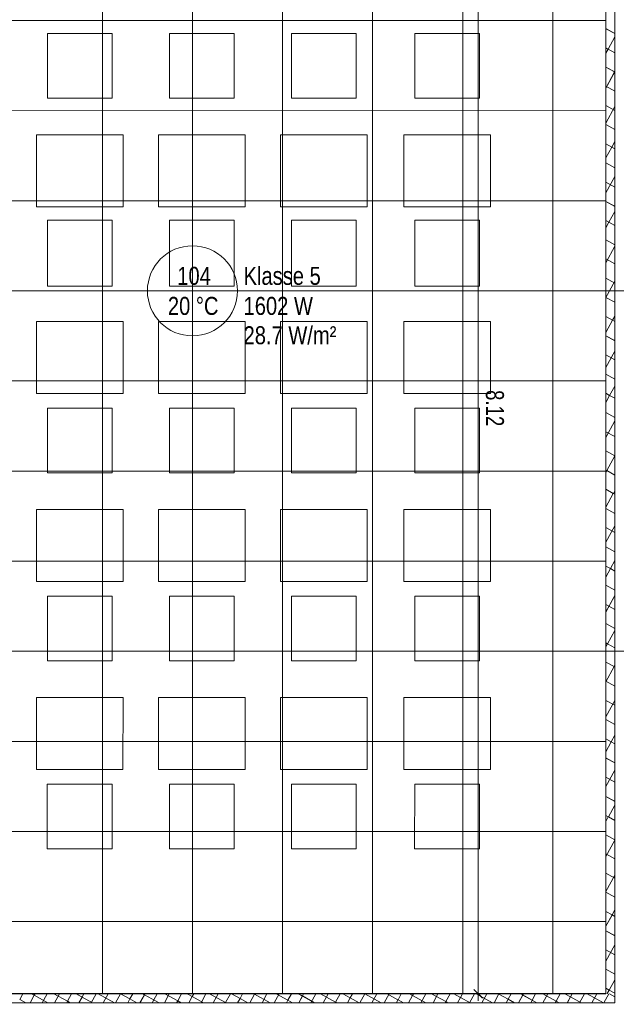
# Model space of a CAD drawing. Extents: x 229 to 926, y 37 to 878.
# Tile 38 of 162: x 419 to 502, y 466 to 603. Entities that reach past the tile are written whole.
import ezdxf
from ezdxf.lldxf.tags import DXFTag

# ---------------------------------------------------------------- set-up
doc = ezdxf.new("R2010")
doc.units = 0
doc.layers.get('0').update_dxf_attribs({"lineweight": 13})
doc.layers.add('A_BI_Innenwand', color=7, linetype='Continuous', lineweight=18, true_color=0x80ff80, plot=False)
doc.layers.add('A_BI_Raum', color=1, linetype='Continuous', lineweight=18, true_color=0xff0000)
for name, color, linetype, lineweight in [('Ausstattung', 7, 'Continuous', 25), ('Axen', 7, 'Continuous', 25), ('Axen-A03ENIVKI0', 7, 'Continuous', 25), ('Deckenspiegel', 7, 'Continuous', 25), ('Fullfläche', 7, 'Continuous', 25), ('Fullfläche-A03ENIVQI0', 7, 'Continuous', 25), ('Maßlinien', 7, 'Continuous', 25), ('Maßlinien-A03ENIVNI0', 7, 'Continuous', 25), ('Wände', 7, 'Continuous', 25), ('Wände-A03ENIVMI0', 7, 'Continuous', 25)]:
    doc.layers.add(name, color=color, linetype=linetype, lineweight=lineweight)
doc.styles.get("Standard").update_dxf_attribs({"font": 'arial.ttf'})
tags = doc.linetypes.add('ALL_S25', pattern=[0.001, 0, -0.001]).pattern_tags.tags
tags[6:7] = [DXFTag(74, 4), DXFTag(75, 0), DXFTag(340, '0'), DXFTag(46, 1.0), DXFTag(50, 0.0), DXFTag(44, 0.0), DXFTag(45, 0.0)]
tags[4:5] = [DXFTag(74, 4), DXFTag(75, 0), DXFTag(340, '0'), DXFTag(46, 1.0), DXFTag(50, 0.0), DXFTag(44, 0.0), DXFTag(45, 0.0)]
tags = doc.linetypes.add('ALL_S25-A03ENIVOI0', pattern=[0.001, 0, -0.001]).pattern_tags.tags
tags[6:7] = [DXFTag(74, 4), DXFTag(75, 0), DXFTag(340, '0'), DXFTag(46, 1.0), DXFTag(50, 0.0), DXFTag(44, 0.0), DXFTag(45, 0.0)]
tags[4:5] = [DXFTag(74, 4), DXFTag(75, 0), DXFTag(340, '0'), DXFTag(46, 1.0), DXFTag(50, 0.0), DXFTag(44, 0.0), DXFTag(45, 0.0)]

# ---------------------------------------------------------------- blocks, each defined once
blk = doc.blocks.new('Referenz-A03ENIVGI0', base_point=(255.73, 66.03))
at = {"layer": 'Ausstattung', "color": 0, "lineweight": -2}
for p, q in [((431.83, 601.06), (422.86, 601.06)), ((422.86, 601.06), (422.86, 592.08)), ((431.83, 592.08), (431.83, 601.06)), ((448.77, 601.06), (439.79, 601.06)), ((439.79, 601.06), (439.79, 592.08)), ((448.76, 592.08), (448.77, 601.06)), ((465.7, 601.05), (456.72, 601.06)), ((456.72, 601.06), (456.72, 592.08)), ((465.7, 592.08), (465.7, 601.05)), ((482.8, 601.05), (473.83, 601.05)), ((473.83, 601.05), (473.83, 592.08)), ((482.8, 592.08), (482.8, 601.05)), ((422.86, 592.08), (431.83, 592.08)), ((439.79, 592.08), (448.76, 592.08)), ((456.72, 592.08), (465.7, 592.08)), ((473.83, 592.08), (482.8, 592.08)), ((433.35, 587), (421.33, 587)), ((421.33, 587), (421.33, 577.01)), ((433.35, 577.01), (433.35, 587)), ((438.27, 587), (438.26, 577.01)), ((450.29, 587), (438.27, 587)), ((450.29, 577.01), (450.29, 587)), ((467.22, 587), (455.2, 587)), ((455.2, 587), (455.2, 577.01)), ((467.22, 577.01), (467.22, 587)), ((484.33, 587), (472.3, 587)), ((472.3, 587), (472.3, 577.01)), ((484.32, 577.01), (484.33, 587)), ((421.33, 577.01), (433.35, 577.01)), ((438.26, 577.01), (450.29, 577.01)), ((455.2, 577.01), (467.22, 577.01)), ((472.3, 577.01), (484.32, 577.01)), ((431.83, 575.15), (422.85, 575.15)), ((422.85, 575.15), (422.85, 566.01)), ((431.83, 566.01), (431.83, 575.15)), ((448.76, 575.15), (439.79, 575.15)), ((439.79, 575.15), (439.79, 566)), ((448.76, 566), (448.76, 575.15)), ((465.7, 575.15), (456.72, 575.15)), ((456.72, 575.15), (456.72, 566)), ((465.7, 566), (465.7, 575.15)), ((473.83, 575.14), (473.82, 566)), ((482.8, 575.14), (473.83, 575.14)), ((482.8, 566), (482.8, 575.14)), ((422.85, 566.01), (431.83, 566.01)), ((439.79, 566), (448.76, 566)), ((456.72, 566), (465.7, 566)), ((473.82, 566), (482.8, 566)), ((433.35, 561.09), (421.33, 561.1)), ((421.33, 561.1), (421.33, 551.1)), ((433.35, 551.1), (433.35, 561.09)), ((450.29, 561.09), (438.26, 561.09)), ((438.26, 561.09), (438.26, 551.1)), ((450.28, 551.1), (450.29, 561.09)), ((455.2, 561.09), (455.19, 551.1)), ((467.22, 561.09), (455.2, 561.09)), ((467.22, 551.1), (467.22, 561.09)), ((484.32, 561.09), (472.3, 561.09)), ((472.3, 561.09), (472.3, 551.1)), ((484.32, 551.1), (484.32, 561.09)), ((421.33, 551.1), (433.35, 551.1)), ((438.26, 551.1), (450.28, 551.1)), ((455.19, 551.1), (467.22, 551.1)), ((472.3, 551.1), (484.32, 551.1)), ((431.83, 549.07), (422.85, 549.07)), ((422.85, 549.07), (422.85, 540.1)), ((431.82, 540.1), (431.83, 549.07)), ((448.76, 549.07), (439.78, 549.07)), ((439.78, 549.07), (439.78, 540.1)), ((448.76, 540.09), (448.76, 549.07)), ((465.69, 549.07), (456.72, 549.07)), ((456.72, 549.07), (456.72, 540.09)), ((465.69, 540.09), (465.69, 549.07)), ((482.8, 549.07), (473.82, 549.07)), ((473.82, 549.07), (473.82, 540.09)), ((482.8, 540.09), (482.8, 549.07)), ((422.85, 540.1), (431.82, 540.1)), ((439.78, 540.1), (448.76, 540.09)), ((456.72, 540.09), (465.69, 540.09)), ((473.82, 540.09), (482.8, 540.09)), ((421.33, 535.02), (421.32, 525.03)), ((433.35, 535.02), (421.33, 535.02)), ((433.35, 525.03), (433.35, 535.02)), ((450.28, 535.01), (438.26, 535.02)), ((438.26, 535.02), (438.26, 525.02)), ((450.28, 525.02), (450.28, 535.01)), ((467.22, 535.01), (455.19, 535.01)), ((455.19, 535.01), (455.19, 525.02)), ((467.21, 525.02), (467.22, 535.01)), ((484.32, 535.01), (472.3, 535.01)), ((472.3, 535.01), (472.3, 525.02)), ((484.32, 525.02), (484.32, 535.01)), ((421.32, 525.03), (433.35, 525.03)), ((438.26, 525.02), (450.28, 525.02)), ((455.19, 525.02), (467.21, 525.02)), ((472.3, 525.02), (484.32, 525.02)), ((431.82, 522.99), (422.85, 522.99)), ((422.85, 522.99), (422.85, 514.02)), ((431.82, 514.02), (431.82, 522.99)), ((448.76, 522.99), (439.78, 522.99)), ((439.78, 522.99), (439.78, 514.02)), ((448.76, 514.02), (448.76, 522.99)), ((456.72, 522.99), (456.71, 514.02)), ((465.69, 522.99), (456.72, 522.99)), ((465.69, 514.01), (465.69, 522.99)), ((482.79, 522.99), (473.82, 522.99)), ((473.82, 522.99), (473.82, 514.01)), ((482.79, 514.01), (482.79, 522.99)), ((422.85, 514.02), (431.82, 514.02)), ((439.78, 514.02), (448.76, 514.02)), ((456.71, 514.02), (465.69, 514.01)), ((473.82, 514.01), (482.79, 514.01)), ((433.35, 508.94), (421.32, 508.94)), ((421.32, 508.94), (421.32, 498.95)), ((433.34, 498.95), (433.35, 508.94)), ((438.26, 508.94), (438.25, 498.95)), ((450.28, 508.94), (438.26, 508.94)), ((450.28, 498.95), (450.28, 508.94)), ((467.21, 508.93), (455.19, 508.94)), ((455.19, 508.94), (455.19, 498.94)), ((467.21, 498.94), (467.21, 508.93)), ((484.32, 508.93), (472.29, 508.93)), ((472.29, 508.93), (472.29, 498.94)), ((484.32, 498.94), (484.32, 508.93)), ((421.32, 498.95), (433.34, 498.95)), ((438.25, 498.95), (450.28, 498.95)), ((455.19, 498.94), (467.21, 498.94)), ((472.29, 498.94), (484.32, 498.94)), ((431.82, 496.92), (422.84, 496.92)), ((422.84, 496.92), (422.84, 487.94)), ((431.82, 487.94), (431.82, 496.92)), ((448.75, 496.91), (439.78, 496.91)), ((439.78, 496.91), (439.78, 487.94)), ((448.75, 487.94), (448.75, 496.91)), ((465.69, 496.91), (456.71, 496.91)), ((456.71, 496.91), (456.71, 487.94)), ((465.69, 487.94), (465.69, 496.91)), ((473.82, 496.91), (473.81, 487.94)), ((482.79, 496.91), (473.82, 496.91)), ((482.79, 487.93), (482.79, 496.91)), ((422.84, 487.94), (431.82, 487.94)), ((439.78, 487.94), (448.75, 487.94)), ((456.71, 487.94), (465.69, 487.94)), ((473.81, 487.94), (482.79, 487.93))]:
    blk.add_line(p, q, dxfattribs=at)
at = {"layer": 'Axen', "color": 0, "linetype": 'ALL_S25', "lineweight": -2, "ltscale": 0.13}
for p, q in [((735.55, 565.34), (301.69, 565.34)), ((735.55, 515.34), (301.68, 515.34))]:
    blk.add_line(p, q, dxfattribs=at)
at = {"layer": 'Fullfläche', "color": 0, "lineweight": -2}
for p, q in [((500.33, 601.72), (501.59, 601.04)), ((501.59, 600.59), (500.65, 598.89)), ((500.33, 599.06), (500.64, 598.89)), ((500.65, 598.89), (500.33, 598.32)), ((500.65, 598.89), (501.59, 598.37)), ((500.33, 596.4), (501.57, 595.72)), ((501.57, 595.72), (500.33, 593.47)), ((501.59, 595.75), (501.57, 595.72)), ((501.57, 595.72), (501.59, 595.71)), ((500.33, 593.74), (501.59, 593.05)), ((500.33, 591.07), (501.59, 590.39)), ((501.59, 590.9), (500.33, 588.63)), ((500.33, 588.41), (501.59, 587.72)), ((501.59, 586.06), (501.17, 585.29)), ((500.33, 585.75), (501.16, 585.29)), ((501.16, 585.29), (500.33, 583.78)), ((501.17, 585.29), (501.59, 585.06)), ((500.33, 583.09), (501.59, 582.4)), ((501.59, 581.22), (500.33, 578.94)), ((500.33, 580.42), (501.59, 579.74)), ((500.33, 577.76), (501.59, 577.07)), ((500.33, 575.1), (500.76, 574.87)), ((501.59, 576.37), (500.76, 574.87)), ((500.76, 574.86), (500.33, 574.1)), ((500.76, 574.86), (501.59, 574.41)), ((500.33, 572.43), (501.59, 571.75)), ((501.59, 571.53), (500.33, 569.25)), ((500.33, 569.77), (501.59, 569.08)), ((500.33, 567.11), (501.59, 566.42)), ((501.59, 566.68), (500.36, 564.44)), ((500.33, 564.45), (500.35, 564.44)), ((500.35, 564.43), (500.33, 564.41)), ((500.36, 564.44), (501.59, 563.76)), ((500.33, 561.78), (501.27, 561.27)), ((501.59, 561.83), (501.28, 561.27)), ((501.27, 561.27), (500.33, 559.56)), ((501.28, 561.27), (501.59, 561.1)), ((500.33, 559.12), (501.59, 558.43)), ((501.59, 556.99), (500.33, 554.71)), ((500.33, 556.46), (501.59, 555.77)), ((500.34, 553.8), (501.59, 553.11)), ((501.59, 552.14), (500.87, 550.84)), ((500.34, 551.13), (500.87, 550.84)), ((500.87, 550.84), (500.34, 549.87)), ((500.87, 550.84), (501.59, 550.45)), ((500.34, 548.47), (501.59, 547.78)), ((501.59, 547.3), (500.34, 545.02)), ((500.34, 545.81), (501.59, 545.12)), ((500.34, 543.15), (501.59, 542.46)), ((501.59, 542.45), (500.47, 540.42)), ((500.34, 540.48), (500.46, 540.41)), ((500.46, 540.41), (500.34, 540.18)), ((500.47, 540.41), (501.59, 539.8)), ((500.34, 537.82), (501.38, 537.24)), ((501.38, 537.24), (500.34, 535.33)), ((501.59, 537.61), (501.39, 537.25)), ((501.39, 537.24), (501.59, 537.14)), ((500.34, 535.16), (501.59, 534.47)), ((501.59, 532.76), (500.34, 530.48)), ((500.34, 532.5), (501.59, 531.81)), ((500.34, 529.83), (501.59, 529.15)), ((501.59, 527.92), (500.98, 526.82)), ((500.34, 527.17), (500.98, 526.82)), ((500.98, 526.81), (500.34, 525.64)), ((500.99, 526.82), (501.59, 526.48)), ((500.34, 524.51), (501.59, 523.82)), ((501.59, 523.07), (500.34, 520.79)), ((500.34, 521.85), (501.59, 521.16)), ((500.34, 519.18), (501.59, 518.5)), ((501.59, 518.23), (500.58, 516.39)), ((500.34, 516.52), (500.57, 516.39)), ((500.57, 516.39), (500.34, 515.95)), ((500.58, 516.39), (501.59, 515.83)), ((500.34, 513.86), (501.49, 513.22)), ((501.49, 513.22), (500.34, 511.11)), ((501.59, 513.38), (501.5, 513.22)), ((501.5, 513.22), (501.59, 513.17)), ((500.34, 511.2), (501.59, 510.51)), ((501.59, 508.54), (500.34, 506.26)), ((500.34, 508.53), (501.59, 507.85)), ((500.34, 505.87), (501.59, 505.18)), ((500.34, 503.21), (501.09, 502.79)), ((501.09, 502.79), (500.34, 501.42)), ((501.59, 503.69), (501.1, 502.79)), ((501.1, 502.79), (501.59, 502.52)), ((500.34, 500.54), (501.59, 499.86)), ((501.59, 498.85), (500.34, 496.57)), ((500.34, 497.88), (501.59, 497.19)), ((500.34, 495.22), (501.59, 494.53)), ((501.59, 494), (500.69, 492.37)), ((500.34, 492.56), (500.68, 492.36)), ((500.68, 492.36), (500.34, 491.73)), ((500.69, 492.36), (501.59, 491.87)), ((500.34, 489.89), (501.59, 489.21)), ((501.59, 489.16), (500.34, 486.88)), ((500.34, 487.23), (501.59, 486.54)), ((500.34, 484.57), (501.59, 483.88)), ((501.59, 484.31), (500.34, 482.03)), ((500.34, 481.91), (501.59, 481.22)), ((501.59, 479.46), (501.21, 478.77)), ((500.34, 479.24), (501.2, 478.77)), ((501.2, 478.76), (500.34, 477.19)), ((501.21, 478.77), (501.59, 478.56)), ((500.34, 476.58), (501.59, 475.89)), ((501.59, 474.62), (500.34, 472.34)), ((500.34, 473.92), (501.59, 473.23)), ((500.34, 471.26), (501.59, 470.57)), ((500.34, 468.59), (500.8, 468.34)), ((501.59, 469.77), (500.8, 468.34)), ((419.44, 467.84), (419.01, 467.06)), ((421.02, 467.64), (420.45, 466.59)), ((420.66, 467.84), (421.02, 467.64)), ((421.13, 467.84), (421.02, 467.64)), ((421.02, 467.64), (422.92, 466.59)), ((422.83, 467.84), (422.14, 466.59)), ((423.74, 467.84), (425.64, 466.8)), ((424.52, 467.84), (423.84, 466.59)), ((426.21, 467.84), (425.64, 466.8)), ((426.82, 467.84), (427.66, 467.38)), ((427.66, 467.38), (427.22, 466.59)), ((427.91, 467.84), (427.66, 467.38)), ((427.66, 467.38), (429.09, 466.59)), ((429.6, 467.84), (428.92, 466.59)), ((429.91, 467.84), (432.17, 466.59)), ((431.3, 467.84), (430.61, 466.59)), ((432.99, 467.84), (432.31, 466.59)), ((432.99, 467.84), (434.29, 467.13)), ((434.69, 467.84), (434.3, 467.13)), ((436.31, 467.71), (435.7, 466.59)), ((436.07, 467.84), (436.31, 467.71)), ((436.38, 467.84), (436.31, 467.71)), ((436.31, 467.71), (438.34, 466.59)), ((438.07, 467.84), (437.39, 466.59)), ((439.77, 467.84), (439.08, 466.59)), ((439.16, 467.84), (440.93, 466.87)), ((441.46, 467.84), (440.93, 466.87)), ((442.24, 467.84), (442.94, 467.45)), ((442.94, 467.45), (442.47, 466.59)), ((443.16, 467.84), (442.95, 467.45)), ((442.95, 467.45), (444.51, 466.59)), ((444.85, 467.84), (444.17, 466.59)), ((445.33, 467.84), (447.56, 466.61)), ((446.55, 467.84), (445.86, 466.59)), ((448.24, 467.84), (447.57, 466.61)), ((448.41, 467.84), (449.58, 467.2)), ((449.58, 467.19), (449.25, 466.59)), ((449.94, 467.84), (449.58, 467.2)), ((449.58, 467.19), (450.68, 466.59)), ((451.6, 467.78), (450.94, 466.59)), ((451.49, 467.84), (451.6, 467.78)), ((451.63, 467.84), (451.6, 467.78)), ((451.6, 467.78), (453.76, 466.59)), ((453.32, 467.84), (452.64, 466.59)), ((455.02, 467.84), (454.33, 466.59)), ((454.58, 467.84), (456.22, 466.94)), ((456.71, 467.84), (456.22, 466.94)), ((457.66, 467.84), (458.23, 467.52)), ((458.23, 467.52), (457.72, 466.59)), ((458.41, 467.84), (458.24, 467.53)), ((458.24, 467.52), (459.93, 466.59)), ((460.1, 467.84), (459.42, 466.59)), ((460.75, 467.84), (462.85, 466.68)), ((461.79, 467.84), (461.11, 466.59)), ((463.49, 467.84), (462.85, 466.68)), ((463.83, 467.84), (464.87, 467.27)), ((464.87, 467.26), (464.5, 466.59)), ((465.18, 467.84), (464.87, 467.27)), ((464.87, 467.27), (466.1, 466.59)), ((466.88, 467.84), (466.19, 466.59)), ((466.92, 467.84), (469.18, 466.59)), ((468.57, 467.84), (467.89, 466.59)), ((470.27, 467.84), (469.58, 466.59)), ((470, 467.84), (471.5, 467.01)), ((471.96, 467.84), (471.51, 467.01)), ((473.52, 467.59), (472.97, 466.59)), ((473.08, 467.84), (473.52, 467.6)), ((473.66, 467.84), (473.52, 467.6)), ((473.52, 467.59), (475.35, 466.59)), ((475.35, 467.84), (474.66, 466.59)), ((476.17, 467.84), (478.14, 466.75)), ((477.04, 467.84), (476.36, 466.59)), ((478.74, 467.84), (478.14, 466.75)), ((479.25, 467.84), (480.16, 467.34)), ((480.16, 467.34), (479.75, 466.59)), ((480.43, 467.84), (480.16, 467.34)), ((480.16, 467.34), (481.52, 466.59)), ((482.13, 467.84), (481.44, 466.59)), ((482.34, 467.84), (484.6, 466.59)), ((483.82, 467.84), (483.14, 466.59)), ((485.51, 467.84), (484.83, 466.59)), ((485.42, 467.84), (486.79, 467.08)), ((487.21, 467.83), (486.8, 467.08)), ((488.81, 467.66), (488.22, 466.59)), ((488.5, 467.83), (488.81, 467.67)), ((488.9, 467.83), (488.81, 467.67)), ((488.81, 467.66), (490.77, 466.59)), ((490.6, 467.83), (489.91, 466.59)), ((491.59, 467.83), (493.43, 466.82)), ((492.29, 467.83), (491.61, 466.59)), ((493.99, 467.83), (493.43, 466.82)), ((494.67, 467.83), (495.44, 467.41)), ((495.44, 467.41), (495, 466.59)), ((495.68, 467.83), (495.45, 467.41)), ((495.45, 467.41), (496.94, 466.59)), ((497.37, 467.83), (496.69, 466.59)), ((497.75, 467.83), (500.02, 466.59)), ((499.07, 467.83), (498.38, 466.59)), ((500.76, 467.83), (500.08, 466.59)), ((500.8, 468.34), (500.53, 467.84)), ((500.8, 468.34), (501.59, 467.91)), ((500.84, 467.83), (501.59, 467.42)), ((419.01, 467.05), (419.84, 466.59)), ((425.64, 466.79), (425.53, 466.59)), ((425.64, 466.8), (426.01, 466.59)), ((434.29, 467.12), (434, 466.59)), ((434.3, 467.12), (435.26, 466.59)), ((440.93, 466.87), (440.78, 466.59)), ((440.93, 466.87), (441.43, 466.59)), ((447.56, 466.61), (447.55, 466.59)), ((447.57, 466.61), (447.6, 466.59)), ((456.22, 466.94), (456.03, 466.59)), ((456.22, 466.94), (456.85, 466.59)), ((462.85, 466.68), (462.8, 466.59)), ((462.86, 466.68), (463.02, 466.59)), ((471.5, 467.01), (471.28, 466.59)), ((471.51, 467.01), (472.27, 466.59)), ((478.14, 466.75), (478.05, 466.59)), ((478.14, 466.75), (478.44, 466.59)), ((486.79, 467.08), (486.52, 466.59)), ((486.8, 467.08), (487.69, 466.59)), ((493.43, 466.82), (493.3, 466.59)), ((493.43, 466.82), (493.85, 466.59))]:
    blk.add_line(p, q, dxfattribs=at)
at = {"layer": 'Maßlinien', "color": 0, "lineweight": -2}
for p, q in [((482.62, 630.24), (482.62, 467.84)), ((482.62, 467.84), (481.62, 467.84)), ((482.02, 468.44), (483.22, 467.24)), ((482.62, 467.84), (483.62, 467.84)), ((482.62, 467.84), (482.62, 466.84))]:
    blk.add_line(p, q, dxfattribs=at)
at = {"layer": 'Wände', "color": 0, "lineweight": -2}
for p, q in [((500.33, 515.34), (500.33, 630.24)), ((501.59, 466.59), (501.58, 630.24)), ((500.33, 467.84), (500.33, 515.34)), ((382.43, 467.84), (500.33, 467.84)), ((381.63, 466.6), (501.59, 466.58))]:
    blk.add_line(p, q, dxfattribs=at)
at = {"layer": 'Maßlinien', "color": 0, "lineweight": -2, "insert": (486.2, 551.59), "char_height": 2.5, "attachment_point": 1, "rotation": 270}
blk.add_mtext('{\\W0.74;\\fArial;8.12}', dxfattribs=at)
blk = doc.blocks.new('Referenz-A03ENIVUI0', base_point=(281.6, 66.03))
at = {"layer": 'Axen-A03ENIVKI0', "color": 0, "linetype": 'ALL_S25-A03ENIVOI0', "lineweight": -2, "ltscale": 0.13}
for p, q in [((735.55, 565.35), (301.69, 565.35)), ((735.55, 515.35), (301.68, 515.35))]:
    blk.add_line(p, q, dxfattribs=at)
at = {"layer": 'Deckenspiegel', "color": 0, "lineweight": -2}
for p, q in [((430.48, 662.84), (430.48, 467.84)), ((442.98, 662.85), (442.98, 467.84)), ((455.48, 662.85), (455.48, 467.84)), ((467.98, 662.85), (467.98, 467.84)), ((480.48, 662.85), (480.48, 467.84)), ((492.98, 662.85), (492.98, 467.84)), ((500.33, 662.85), (500.33, 467.85)), ((385.63, 602.84), (500.33, 602.85)), ((385.63, 590.34), (500.33, 590.35)), ((385.63, 577.84), (500.33, 577.85)), ((385.63, 565.34), (500.33, 565.35)), ((385.63, 552.84), (500.33, 552.85)), ((385.63, 540.34), (500.33, 540.35)), ((385.63, 527.84), (500.33, 527.85)), ((385.63, 515.34), (500.33, 515.35)), ((385.63, 502.84), (500.33, 502.85)), ((385.63, 490.34), (500.33, 490.35)), ((385.63, 477.84), (500.33, 477.85)), ((500.33, 467.83), (385.63, 467.85))]:
    blk.add_line(p, q, dxfattribs=at)
at = {"layer": 'Fullfläche-A03ENIVQI0', "color": 0, "lineweight": -2}
for p, q in [((500.33, 601.73), (501.58, 601.04)), ((501.58, 600.6), (500.65, 598.89)), ((500.33, 599.06), (500.64, 598.89)), ((500.64, 598.89), (500.33, 598.32)), ((500.65, 598.89), (501.58, 598.38)), ((500.33, 596.4), (501.56, 595.72)), ((501.56, 595.72), (500.33, 593.48)), ((501.58, 595.75), (501.57, 595.72)), ((501.57, 595.72), (501.58, 595.71)), ((500.33, 593.74), (501.58, 593.05)), ((500.33, 591.08), (501.58, 590.39)), ((501.58, 590.91), (500.33, 588.63)), ((500.33, 588.41), (501.58, 587.73)), ((501.58, 586.06), (501.17, 585.3)), ((500.33, 585.75), (501.16, 585.29)), ((501.16, 585.29), (500.33, 583.79)), ((501.17, 585.29), (501.58, 585.06)), ((500.33, 583.09), (501.58, 582.4)), ((501.58, 581.22), (500.33, 578.94)), ((500.33, 580.42), (501.58, 579.74)), ((500.33, 577.76), (501.58, 577.08)), ((500.33, 575.1), (500.75, 574.87)), ((501.58, 576.37), (500.76, 574.87)), ((500.75, 574.86), (500.33, 574.1)), ((500.76, 574.87), (501.58, 574.41)), ((500.33, 572.44), (501.58, 571.75)), ((501.58, 571.53), (500.33, 569.25)), ((500.33, 569.77), (501.58, 569.09)), ((500.33, 567.11), (501.58, 566.42)), ((501.58, 566.68), (500.36, 564.44)), ((500.33, 564.45), (500.35, 564.44)), ((500.35, 564.44), (500.33, 564.41)), ((500.36, 564.44), (501.58, 563.76)), ((500.33, 561.79), (501.27, 561.27)), ((501.58, 561.83), (501.28, 561.27)), ((501.27, 561.27), (500.33, 559.56)), ((501.28, 561.27), (501.58, 561.1)), ((500.33, 559.12), (501.58, 558.44)), ((501.58, 556.99), (500.33, 554.71)), ((500.33, 556.46), (501.58, 555.77)), ((500.33, 553.8), (501.58, 553.11)), ((501.58, 552.14), (500.87, 550.85)), ((500.33, 551.14), (500.87, 550.84)), ((500.87, 550.84), (500.33, 549.87)), ((500.87, 550.84), (501.58, 550.45)), ((500.33, 548.47), (501.58, 547.79)), ((501.58, 547.3), (500.33, 545.02)), ((500.33, 545.81), (501.58, 545.12)), ((500.33, 543.15), (501.58, 542.46)), ((501.58, 542.45), (500.47, 540.42)), ((500.33, 540.48), (500.46, 540.42)), ((500.46, 540.41), (500.33, 540.18)), ((500.47, 540.41), (501.58, 539.8)), ((500.33, 537.82), (501.38, 537.25)), ((501.38, 537.24), (500.33, 535.33)), ((501.58, 537.61), (501.39, 537.25)), ((501.39, 537.25), (501.58, 537.14)), ((500.33, 535.16), (501.58, 534.47)), ((501.58, 532.77), (500.33, 530.49)), ((500.33, 532.5), (501.58, 531.81)), ((500.33, 529.84), (501.58, 529.15)), ((501.58, 527.92), (500.98, 526.82)), ((500.33, 527.17), (500.98, 526.82)), ((500.98, 526.82), (500.33, 525.64)), ((500.98, 526.82), (501.58, 526.49)), ((500.33, 524.51), (501.58, 523.82)), ((501.58, 523.08), (500.33, 520.8)), ((500.33, 521.85), (501.58, 521.16)), ((500.33, 519.19), (501.58, 518.5)), ((501.58, 518.23), (500.58, 516.39)), ((500.33, 516.52), (500.57, 516.39)), ((500.57, 516.39), (500.33, 515.96)), ((500.58, 516.39), (501.58, 515.84)), ((500.33, 513.86), (501.49, 513.22)), ((501.49, 513.22), (500.33, 511.11)), ((501.58, 513.38), (501.5, 513.22)), ((501.5, 513.22), (501.58, 513.17)), ((500.33, 511.2), (501.58, 510.51)), ((501.58, 508.54), (500.33, 506.26)), ((500.33, 508.54), (501.58, 507.85)), ((500.33, 505.87), (501.58, 505.19)), ((500.33, 503.21), (501.09, 502.8)), ((501.09, 502.79), (500.33, 501.42)), ((501.58, 503.69), (501.09, 502.8)), ((501.09, 502.79), (501.58, 502.52)), ((500.33, 500.55), (501.58, 499.86)), ((501.59, 498.85), (500.33, 496.57)), ((500.33, 497.89), (501.59, 497.2)), ((500.33, 495.22), (501.59, 494.54)), ((501.59, 494), (500.69, 492.37)), ((500.33, 492.56), (500.68, 492.37)), ((500.68, 492.36), (500.33, 491.73)), ((500.69, 492.37), (501.59, 491.87)), ((500.33, 489.9), (501.59, 489.21)), ((501.59, 489.16), (500.33, 486.88)), ((500.33, 487.23), (501.59, 486.55)), ((500.33, 484.57), (501.59, 483.88)), ((501.59, 484.31), (500.33, 482.03)), ((500.33, 481.91), (501.59, 481.22)), ((501.59, 479.47), (501.21, 478.77)), ((500.33, 479.25), (501.2, 478.77)), ((501.2, 478.77), (500.33, 477.19)), ((501.21, 478.77), (501.59, 478.56)), ((500.33, 476.58), (501.59, 475.9)), ((501.59, 474.62), (500.33, 472.35)), ((500.33, 473.92), (501.59, 473.23)), ((500.33, 471.26), (501.59, 470.57)), ((500.33, 468.6), (500.79, 468.34)), ((501.59, 469.78), (500.8, 468.35)), ((419.44, 467.84), (419.01, 467.06)), ((421.02, 467.64), (420.45, 466.6)), ((420.66, 467.84), (421.02, 467.64)), ((421.13, 467.84), (421.02, 467.64)), ((421.02, 467.64), (422.92, 466.6)), ((422.82, 467.84), (422.14, 466.6)), ((423.74, 467.84), (425.64, 466.8)), ((424.52, 467.84), (423.84, 466.6)), ((426.21, 467.84), (425.64, 466.8)), ((426.82, 467.84), (427.65, 467.39)), ((427.66, 467.38), (427.22, 466.6)), ((427.91, 467.84), (427.66, 467.39)), ((427.66, 467.38), (429.09, 466.6)), ((429.6, 467.84), (428.92, 466.6)), ((429.91, 467.84), (432.17, 466.6)), ((431.3, 467.84), (430.61, 466.6)), ((432.99, 467.84), (432.31, 466.6)), ((432.99, 467.84), (434.29, 467.13)), ((434.69, 467.84), (434.29, 467.13)), ((436.31, 467.71), (435.69, 466.6)), ((436.07, 467.84), (436.31, 467.71)), ((436.38, 467.84), (436.31, 467.72)), ((436.31, 467.71), (438.34, 466.6)), ((438.07, 467.84), (437.39, 466.6)), ((439.77, 467.84), (439.08, 466.6)), ((439.16, 467.84), (440.93, 466.87)), ((441.46, 467.84), (440.93, 466.87)), ((442.24, 467.84), (442.94, 467.46)), ((442.94, 467.45), (442.47, 466.6)), ((443.16, 467.84), (442.95, 467.46)), ((442.95, 467.46), (444.51, 466.6)), ((444.85, 467.84), (444.17, 466.6)), ((445.33, 467.84), (447.56, 466.61)), ((446.54, 467.84), (445.86, 466.6)), ((448.24, 467.84), (447.57, 466.61)), ((448.41, 467.84), (449.58, 467.2)), ((449.58, 467.2), (449.25, 466.6)), ((449.93, 467.84), (449.58, 467.2)), ((449.58, 467.2), (450.68, 466.6)), ((451.6, 467.78), (450.94, 466.6)), ((451.49, 467.84), (451.59, 467.79)), ((451.63, 467.84), (451.6, 467.79)), ((451.6, 467.78), (453.76, 466.59)), ((453.32, 467.84), (452.64, 466.59)), ((455.02, 467.84), (454.33, 466.59)), ((454.58, 467.84), (456.21, 466.94)), ((456.71, 467.84), (456.22, 466.94)), ((457.66, 467.84), (458.23, 467.53)), ((458.23, 467.53), (457.72, 466.59)), ((458.41, 467.84), (458.23, 467.53)), ((458.24, 467.53), (459.93, 466.59)), ((460.1, 467.84), (459.42, 466.59)), ((460.75, 467.84), (462.85, 466.68)), ((461.79, 467.84), (461.11, 466.59)), ((463.49, 467.84), (462.85, 466.68)), ((463.83, 467.84), (464.87, 467.27)), ((464.87, 467.27), (464.5, 466.59)), ((465.18, 467.84), (464.87, 467.27)), ((464.87, 467.27), (466.1, 466.59)), ((466.88, 467.84), (466.19, 466.59)), ((466.92, 467.84), (469.18, 466.59)), ((468.57, 467.84), (467.89, 466.59)), ((470.27, 467.84), (469.58, 466.59)), ((470, 467.84), (471.5, 467.01)), ((471.96, 467.84), (471.51, 467.01)), ((473.52, 467.6), (472.97, 466.59)), ((473.08, 467.84), (473.52, 467.6)), ((473.65, 467.84), (473.52, 467.6)), ((473.52, 467.6), (475.35, 466.59)), ((475.35, 467.84), (474.66, 466.59)), ((476.17, 467.84), (478.14, 466.75)), ((477.04, 467.84), (476.36, 466.59)), ((478.74, 467.84), (478.14, 466.76)), ((479.25, 467.84), (480.15, 467.34)), ((480.16, 467.34), (479.75, 466.59)), ((480.43, 467.84), (480.16, 467.34)), ((480.16, 467.34), (481.52, 466.59)), ((482.12, 467.84), (481.44, 466.59)), ((482.33, 467.84), (484.6, 466.59)), ((483.82, 467.84), (483.14, 466.59)), ((485.51, 467.84), (484.83, 466.59)), ((485.42, 467.84), (486.79, 467.08)), ((487.21, 467.84), (486.79, 467.08)), ((488.81, 467.67), (488.22, 466.59)), ((488.5, 467.84), (488.81, 467.67)), ((488.9, 467.84), (488.81, 467.67)), ((488.81, 467.67), (490.77, 466.59)), ((490.6, 467.84), (489.91, 466.59)), ((491.59, 467.84), (493.43, 466.82)), ((492.29, 467.84), (491.61, 466.59)), ((493.99, 467.84), (493.43, 466.83)), ((494.67, 467.84), (495.44, 467.41)), ((495.44, 467.41), (494.99, 466.59)), ((495.68, 467.84), (495.45, 467.41)), ((495.45, 467.41), (496.94, 466.59)), ((497.37, 467.84), (496.69, 466.59)), ((497.75, 467.84), (500.02, 466.59)), ((499.07, 467.84), (498.38, 466.59)), ((500.76, 467.84), (500.08, 466.59)), ((500.79, 468.34), (500.52, 467.85)), ((500.8, 468.34), (501.59, 467.91)), ((500.84, 467.84), (501.59, 467.42)), ((419.01, 467.06), (419.84, 466.6)), ((425.64, 466.8), (425.53, 466.6)), ((425.64, 466.8), (426.01, 466.6)), ((434.29, 467.13), (434, 466.6)), ((434.29, 467.13), (435.26, 466.6)), ((440.93, 466.87), (440.78, 466.6)), ((440.93, 466.87), (441.43, 466.6)), ((447.56, 466.61), (447.55, 466.6)), ((447.57, 466.61), (447.6, 466.6)), ((456.21, 466.94), (456.03, 466.59)), ((456.22, 466.94), (456.85, 466.59)), ((462.85, 466.68), (462.8, 466.59)), ((462.85, 466.68), (463.01, 466.59)), ((471.5, 467.01), (471.27, 466.59)), ((471.51, 467.01), (472.27, 466.59)), ((478.14, 466.75), (478.05, 466.59)), ((478.14, 466.75), (478.43, 466.59)), ((486.79, 467.08), (486.52, 466.59)), ((486.79, 467.08), (487.68, 466.59)), ((493.43, 466.82), (493.3, 466.59)), ((493.43, 466.82), (493.85, 466.59))]:
    blk.add_line(p, q, dxfattribs=at)
at = {"layer": 'Maßlinien-A03ENIVNI0', "color": 0, "lineweight": -2}
for p, q in [((482.62, 630.25), (482.62, 467.85)), ((482.62, 467.85), (481.62, 467.85)), ((482.02, 468.45), (483.22, 467.25)), ((482.62, 467.85), (483.62, 467.85)), ((482.62, 467.85), (482.62, 466.85))]:
    blk.add_line(p, q, dxfattribs=at)
at = {"layer": 'Wände-A03ENIVMI0', "color": 0, "lineweight": -2}
for p, q in [((500.33, 515.35), (500.33, 630.25)), ((501.59, 466.6), (501.58, 630.25)), ((500.33, 467.85), (500.33, 515.35)), ((382.43, 467.85), (500.33, 467.85)), ((381.63, 466.6), (501.59, 466.59))]:
    blk.add_line(p, q, dxfattribs=at)
at = {"layer": 'Maßlinien-A03ENIVNI0', "color": 0, "lineweight": -2, "insert": (486.2, 551.59), "char_height": 2.5, "attachment_point": 1, "rotation": 270}
blk.add_mtext('{\\W0.74;\\fArial;8.12}', dxfattribs=at)
blk = doc.blocks.new('Klasse 5-A03ENIWWI0', base_point=(435.43, 557.79))
at = {"color": 0, "linetype": 'ByBlock', "lineweight": -2, "ltscale": 0.18}
blk.add_line((436.73, 565.35), (449.23, 565.35), dxfattribs=at)
blk.add_circle((442.98, 565.35), 6.25, dxfattribs=at)
at = {"color": 0, "linetype": 'ByBlock', "lineweight": -2, "ltscale": 0.18, "char_height": 2.5, "attachment_point": 1}
for s, insert in [('{\\W0.8;\\fArial;104}', (440.87, 568.68)), ('{\\W0.8;\\fArial;Klasse 5}', (450.07, 568.68)), ('{\\W0.8;\\fArial;20 °C}', (439.57, 564.51)), ('{\\W0.8;\\fArial;1602 W}', (450.07, 564.51)), ('{\\W0.8;\\fArial;28.7 W/m²}', (450.07, 560.44))]:
    blk.add_mtext(s, dxfattribs=dict(at, insert=insert))
blk = doc.blocks.new('Wand-A03ENIXKI0', base_point=(500.33, 167.85))
at = {"color": 0, "linetype": 'ByBlock', "lineweight": -2, "ltscale": 0.18}
blk.add_line((500.33, 630.25), (500.33, 467.85), dxfattribs=at)
blk = doc.blocks.new('Wand-A03ENIXSI0', base_point=(385.64, 462.85))
at = {"color": 0, "linetype": 'ByBlock', "lineweight": -2, "ltscale": 0.18}
for p, q in [((385.64, 467.85), (500.33, 467.85)), ((385.64, 462.85), (500.33, 462.85))]:
    blk.add_line(p, q, dxfattribs=at)

msp = doc.modelspace()

# ---------------------------------------------------------------- block references
at = {"color": 251, "lineweight": 13, "ltscale": 0.13, "true_color": 0x606060}
for name, p in [('Referenz-A03ENIVGI0', (255.73, 66.03)), ('Referenz-A03ENIVUI0', (281.6, 66.03))]:
    msp.add_blockref(name, p, dxfattribs=at)
at = {"layer": 'A_BI_Innenwand', "ltscale": 0.18}
for name, p in [('Wand-A03ENIXKI0', (500.33, 167.85)), ('Wand-A03ENIXSI0', (385.64, 462.85))]:
    msp.add_blockref(name, p, dxfattribs=at)
at = {"layer": 'A_BI_Raum', "ltscale": 0.18}
msp.add_blockref('Klasse 5-A03ENIWWI0', (435.43, 557.79), dxfattribs=at)

doc.saveas('drawing.dxf')
